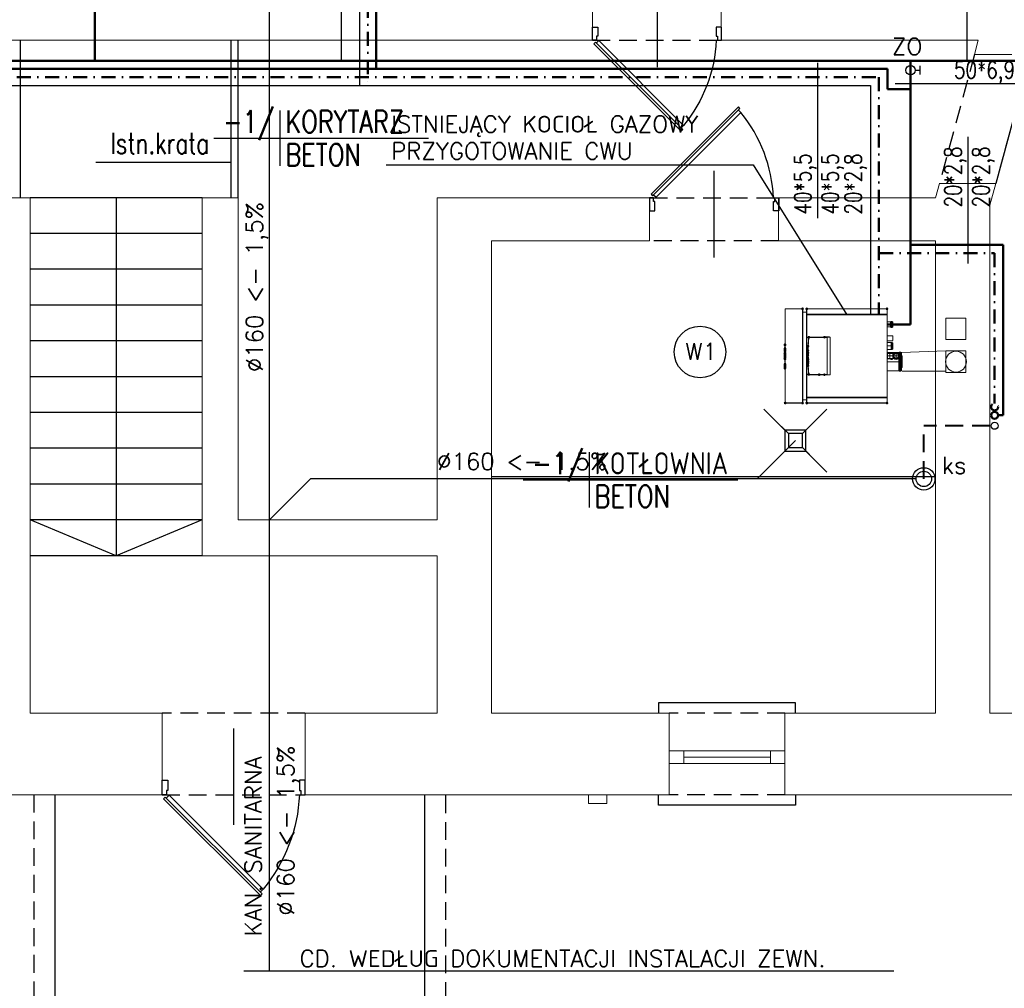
# Model space of a CAD drawing. Header units: millimetres. Extents: x -2626 to 2068, y -6169 to 7214.
# Tile 129 of 143: x -1458 to -755, y -1726 to -1034. Entities that reach past the tile are written whole.
import ezdxf
from ezdxf.enums import TextEntityAlignment as Align

# ---------------------------------------------------------------- set-up
doc = ezdxf.new("R2010")
doc.units = ezdxf.units.MM
for name, pattern in [('ACAD_ISO12W100', [21, 12, -3, 0, -3, 0, -3]), ('DASHDOT', [1, 0.5, -0.25, 0, -0.25]), ('DASHED', [19.05, 12.7, -6.35])]:
    doc.linetypes.add(name, pattern=pattern)
doc.layers.get('0').update_dxf_attribs({"color": 252})
for name, color, linetype in [('1-OPIS-POM', 252, 'Continuous'), ('I-DRZWI', 252, 'Continuous'), ('I-NAD', 252, 'DASHED'), ('I-OPIS', 252, 'Continuous'), ('I-SCIANA', 252, 'Continuous'), ('I-WIDOK', 252, 'Continuous'), ('IS CWU', 4, 'DASHDOT'), ('IS cwu cyrkulacja', 3, 'ACAD_ISO12W100'), ('IS KAN_S_OPIS', 2, 'Continuous'), ('IS KAN_SAN_RURY', 1, 'Continuous'), ('IS opis woda', 7, 'Continuous'), ('IS WODA opis', 2, 'Continuous')]:
    doc.layers.add(name, color=color, linetype=linetype)
for name, color, linetype, lineweight in [('I-OKNA', 252, 'Continuous', 5), ('IS ks pod stropem', 1, 'DASHED', 40), ('IS w', 5, 'Continuous', 50), ('IS woda w', 5, 'Continuous', 40)]:
    doc.layers.add(name, color=color, linetype=linetype, lineweight=lineweight)
doc.styles.add('ROMANS', font='romans.shx', dxfattribs={"width": 0.75})
doc.styles.add('TECH', font='simplex.shx')

# ---------------------------------------------------------------- blocks, each defined once
blk = doc.blocks.new('OPIS-POM')
for p, q in [((0, 25), (0, -25)), ((-60, 0), (135, 0))]:
    blk.add_line(p, q)
at = {"style": 'ROMANS', "width": 0.8, "flags": 4}
blk.add_attdef('NR', text='', height=20, dxfattribs=at).set_placement((-5, 5), align=Align.RIGHT)
blk.add_attdef('NAZWA', (5, 5), '', height=20, dxfattribs=at)
blk.add_attdef('POW.', text='', height=20, dxfattribs=at).set_placement((-5, -5), align=Align.TOP_RIGHT)
blk.add_attdef('POSADZKA', text='', height=20, dxfattribs=at).set_placement((5, -5), align=Align.TOP_LEFT)
blk = doc.blocks.new('D90')
blk.add_line((32.6, 45), (-28.01, 45))
for points in [[(-9.17, 87.25), (-9.17, 90), (0.01, 90), (0.01, 86.33), (-6.42, 86.33), (-6.42, 87.25)], [(-72.56, 61.83), (-11.68, 0.94), (-10.61, 2.01), (-71.49, 62.91)], [(-9.18, 2.76), (-9.18, 0), (0, 0), (0, 3.67), (-6.43, 3.67), (-6.43, 2.76)]]:
    blk.add_lwpolyline(points, close=True)
blk.add_lwpolyline([(-11.26, 2.66), (-9.48, 4.45), (-68.56, 63.55), (-70.35, 61.76)])
blk.add_arc((-4.56, -14.51), 100.94, 92.61856, 129.34871)
blk = doc.blocks.new('kratka')
for p, q in [((-15, 0), (-30, 15)), ((0, 0), (15, 15)), ((-30, -30), (-15, -15)), ((15, -30), (0, -15))]:
    blk.add_line(p, q)
blk.add_lwpolyline([(0, 0), (-15, 0), (-15, -15), (0, -15)], close=True)

msp = doc.modelspace()

# ---------------------------------------------------------------- hatches: boundary and pattern name
h = msp.add_hatch(color=256)
edge = h.paths.add_edge_path()
edge.add_ellipse((-898.88, -1240.78), major_axis=(0, -1.04), ratio=0.923077, start_angle=0, end_angle=360)
h = msp.add_hatch(color=256)
edge = h.paths.add_edge_path()
edge.add_ellipse((-895.91, -1240.87), major_axis=(-1.04, 0), ratio=0.923077, start_angle=0, end_angle=360)
h = msp.add_hatch(color=256)
edge = h.paths.add_edge_path()
edge.add_ellipse((-895.83, -1240.78), major_axis=(0, -1.04), ratio=0.923077, start_angle=0, end_angle=360)
h = msp.add_hatch(color=256)
edge = h.paths.add_edge_path()
edge.add_ellipse((-838.62, -1240.78), major_axis=(0, -1.04), ratio=0.923077, start_angle=0, end_angle=360)
h = msp.add_hatch(color=256)
edge = h.paths.add_edge_path()
edge.add_ellipse((-894.46, -1261.19), major_axis=(-1.04, 0), ratio=0.923077, start_angle=0, end_angle=360)
h = msp.add_hatch(color=256)
edge = h.paths.add_edge_path()
edge.add_ellipse((-894.38, -1261.11), major_axis=(0, -1.04), ratio=0.923077, start_angle=0, end_angle=360)
h = msp.add_hatch(color=256)
edge = h.paths.add_edge_path()
edge.add_arc((-883.29, -1261.03), 0.964, 180, 540)
h = msp.add_hatch(color=256)
edge = h.paths.add_edge_path()
edge.add_arc((-911.42, -1266.3), 0.984, 180, 540)
h = msp.add_hatch(color=256)
edge = h.paths.add_edge_path()
edge.add_arc((-911.42, -1266.38), 0.984, 180, 540)
h = msp.add_hatch(color=256)
edge = h.paths.add_edge_path()
edge.add_arc((-911.42, -1266.46), 0.984, 180, 540)
h = msp.add_hatch(color=256)
edge = h.paths.add_edge_path()
edge.add_arc((-911.42, -1266.54), 0.984, 180, 540)
h = msp.add_hatch(color=256)
edge = h.paths.add_edge_path()
edge.add_arc((-911.42, -1266.62), 0.984, 180, 540)
h = msp.add_hatch(color=256)
edge = h.paths.add_edge_path()
edge.add_arc((-911.42, -1266.7), 0.984, 180, 540)
h = msp.add_hatch(color=256)
edge = h.paths.add_edge_path()
edge.add_arc((-911.42, -1269.03), 0.984, 180, 540)
h = msp.add_hatch(color=256)
edge = h.paths.add_edge_path()
edge.add_arc((-911.42, -1269.11), 0.984, 180, 540)
h = msp.add_hatch(color=256)
edge = h.paths.add_edge_path()
edge.add_arc((-911.42, -1269.19), 0.984, 180, 540)
h = msp.add_hatch(color=256)
edge = h.paths.add_edge_path()
edge.add_arc((-911.42, -1269.27), 0.984, 180, 540)
h = msp.add_hatch(color=256)
edge = h.paths.add_edge_path()
edge.add_arc((-911.42, -1269.35), 0.984, 180, 540)
h = msp.add_hatch(color=256)
edge = h.paths.add_edge_path()
edge.add_arc((-911.42, -1269.83), 0.984, 180, 540)
h = msp.add_hatch(color=256)
edge = h.paths.add_edge_path()
edge.add_arc((-911.42, -1269.91), 0.984, 180, 540)
h = msp.add_hatch(color=256)
edge = h.paths.add_edge_path()
edge.add_arc((-911.42, -1269.99), 0.984, 180, 540)
h = msp.add_hatch(color=256)
edge = h.paths.add_edge_path()
edge.add_arc((-911.42, -1270.07), 0.984, 180, 540)
h = msp.add_hatch(color=256)
edge = h.paths.add_edge_path()
edge.add_arc((-911.42, -1270.15), 0.984, 180, 540)
h = msp.add_hatch(color=256)
edge = h.paths.add_edge_path()
edge.add_arc((-911.42, -1270.39), 0.984, 180, 540)
h = msp.add_hatch(color=256)
edge = h.paths.add_edge_path()
edge.add_arc((-911.42, -1270.64), 0.984, 180, 540)
h = msp.add_hatch(color=256)
edge = h.paths.add_edge_path()
edge.add_arc((-911.42, -1272.56), 0.984, 180, 540)
h = msp.add_hatch(color=256)
edge = h.paths.add_edge_path()
edge.add_arc((-911.42, -1272.64), 0.984, 180, 540)
h = msp.add_hatch(color=256)
edge = h.paths.add_edge_path()
edge.add_arc((-911.42, -1272.72), 0.984, 180, 540)
h = msp.add_hatch(color=256)
edge = h.paths.add_edge_path()
edge.add_arc((-911.42, -1266.5), 0.964, 180, 540)
h = msp.add_hatch(color=256)
edge = h.paths.add_edge_path()
edge.add_arc((-911.42, -1268.99), 0.964, 180, 540)
h = msp.add_hatch(color=256)
edge = h.paths.add_edge_path()
edge.add_arc((-911.42, -1269.07), 0.964, 180, 540)
h = msp.add_hatch(color=256)
edge = h.paths.add_edge_path()
edge.add_arc((-911.42, -1269.15), 0.964, 180, 540)
h = msp.add_hatch(color=256)
edge = h.paths.add_edge_path()
edge.add_arc((-911.42, -1269.31), 0.964, 180, 540)
h = msp.add_hatch(color=256)
edge = h.paths.add_edge_path()
edge.add_ellipse((-911.42, -1269.47), major_axis=(0, -1.04), ratio=0.923077, start_angle=0, end_angle=360)
h = msp.add_hatch(color=256)
edge = h.paths.add_edge_path()
edge.add_arc((-911.42, -1269.87), 0.964, 180, 540)
h = msp.add_hatch(color=256)
edge = h.paths.add_edge_path()
edge.add_arc((-911.42, -1270.03), 0.964, 180, 540)
h = msp.add_hatch(color=256)
edge = h.paths.add_edge_path()
edge.add_arc((-911.42, -1270.11), 0.964, 180, 540)
h = msp.add_hatch(color=256)
edge = h.paths.add_edge_path()
edge.add_arc((-911.42, -1270.19), 0.964, 180, 540)
h = msp.add_hatch(color=256)
edge = h.paths.add_edge_path()
edge.add_ellipse((-911.42, -1270.52), major_axis=(0, -1.04), ratio=0.923077, start_angle=0, end_angle=360)
h = msp.add_hatch(color=256)
edge = h.paths.add_edge_path()
edge.add_ellipse((-911.42, -1271.08), major_axis=(0, -1.04), ratio=0.923077, start_angle=0, end_angle=360)
h = msp.add_hatch(color=256)
edge = h.paths.add_edge_path()
edge.add_ellipse((-911.42, -1272.2), major_axis=(0, -1.04), ratio=0.923077, start_angle=0, end_angle=360)
h = msp.add_hatch(color=256)
edge = h.paths.add_edge_path()
edge.add_arc((-911.42, -1272.68), 0.964, 180, 540)
h = msp.add_hatch(color=256)
edge = h.paths.add_edge_path()
edge.add_arc((-895.19, -1272), 0.984, 180, 540)
h = msp.add_hatch(color=256)
edge = h.paths.add_edge_path()
edge.add_ellipse((-895.11, -1272.2), major_axis=(-1.04, 0), ratio=0.923077, start_angle=0, end_angle=360)
h = msp.add_hatch(color=256)
edge = h.paths.add_edge_path()
edge.add_ellipse((-895.11, -1272.2), major_axis=(-1.04, 0), ratio=0.923077, start_angle=0, end_angle=360)
h = msp.add_hatch(color=256)
edge = h.paths.add_edge_path()
edge.add_ellipse((-895.11, -1272.2), major_axis=(-1.04, 0), ratio=0.923077, start_angle=0, end_angle=360)
h = msp.add_hatch(color=256)
edge = h.paths.add_edge_path()
edge.add_ellipse((-895.11, -1272.28), major_axis=(-1.04, 0), ratio=0.923077, start_angle=0, end_angle=360)
h = msp.add_hatch(color=256)
edge = h.paths.add_edge_path()
edge.add_ellipse((-895.11, -1272.28), major_axis=(-1.04, 0), ratio=0.923077, start_angle=0, end_angle=360)
h = msp.add_hatch(color=256)
edge = h.paths.add_edge_path()
edge.add_ellipse((-895.11, -1272.36), major_axis=(-1.04, 0), ratio=0.923077, start_angle=0, end_angle=360)
h = msp.add_hatch(color=256)
edge = h.paths.add_edge_path()
edge.add_ellipse((-895.11, -1272.36), major_axis=(-1.04, 0), ratio=0.923077, start_angle=0, end_angle=360)
h = msp.add_hatch(color=256)
edge = h.paths.add_edge_path()
edge.add_arc((-895.15, -1272.44), 0.984, 180, 540)
h = msp.add_hatch(color=256)
edge = h.paths.add_edge_path()
edge.add_arc((-895.15, -1272.52), 0.984, 180, 540)
h = msp.add_hatch(color=256)
edge = h.paths.add_edge_path()
edge.add_arc((-895.15, -1272.6), 0.984, 180, 540)
h = msp.add_hatch(color=256)
edge = h.paths.add_edge_path()
edge.add_arc((-895.11, -1272.48), 0.984, 180, 540)
h = msp.add_hatch(color=256)
edge = h.paths.add_edge_path()
edge.add_arc((-895.11, -1272.56), 0.984, 180, 540)
h = msp.add_hatch(color=256)
edge = h.paths.add_edge_path()
edge.add_arc((-895.07, -1272.4), 1, 180, 540)
h = msp.add_hatch(color=256)
edge = h.paths.add_edge_path()
edge.add_arc((-895.11, -1272.44), 0.964, 180, 540)
h = msp.add_hatch(color=256)
edge = h.paths.add_edge_path()
edge.add_arc((-895.11, -1272.52), 0.964, 180, 540)
h = msp.add_hatch(color=256)
edge = h.paths.add_edge_path()
edge.add_arc((-895.11, -1272.6), 0.964, 180, 540)
h = msp.add_hatch(color=256)
edge = h.paths.add_edge_path()
edge.add_arc((-895.07, -1270.6), 0.984, 180, 540)
h = msp.add_hatch(color=256)
edge = h.paths.add_edge_path()
edge.add_arc((-895.02, -1272.24), 0.984, 180, 540)
h = msp.add_hatch(color=256)
edge = h.paths.add_edge_path()
edge.add_arc((-895.02, -1272.32), 0.984, 180, 540)
h = msp.add_hatch(color=256)
edge = h.paths.add_edge_path()
edge.add_arc((-895.02, -1272.2), 0.964, 180, 540)
h = msp.add_hatch(color=256)
edge = h.paths.add_edge_path()
edge.add_arc((-895.02, -1272.28), 0.964, 180, 540)
h = msp.add_hatch(color=256)
edge = h.paths.add_edge_path()
edge.add_arc((-895.02, -1272.36), 0.964, 180, 540)
h = msp.add_hatch(color=256)
edge = h.paths.add_edge_path()
edge.add_arc((-894.98, -1267.46), 0.984, 180, 540)
h = msp.add_hatch(color=256)
edge = h.paths.add_edge_path()
edge.add_arc((-911.54, -1272.93), 0.984, 180, 540)
h = msp.add_hatch(color=256)
edge = h.paths.add_edge_path()
edge.add_arc((-911.54, -1275.98), 0.984, 180, 540)
h = msp.add_hatch(color=256)
edge = h.paths.add_edge_path()
edge.add_arc((-911.42, -1272.97), 0.984, 180, 540)
h = msp.add_hatch(color=256)
edge = h.paths.add_edge_path()
edge.add_arc((-911.42, -1273.05), 0.984, 180, 540)
h = msp.add_hatch(color=256)
edge = h.paths.add_edge_path()
edge.add_arc((-911.42, -1273.13), 0.984, 180, 540)
h = msp.add_hatch(color=256)
edge = h.paths.add_edge_path()
edge.add_arc((-911.42, -1273.21), 0.984, 180, 540)
h = msp.add_hatch(color=256)
edge = h.paths.add_edge_path()
edge.add_arc((-911.42, -1273.29), 0.984, 180, 540)
h = msp.add_hatch(color=256)
edge = h.paths.add_edge_path()
edge.add_arc((-911.42, -1273.69), 0.984, 180, 540)
h = msp.add_hatch(color=256)
edge = h.paths.add_edge_path()
edge.add_arc((-911.42, -1273.77), 0.984, 180, 540)
h = msp.add_hatch(color=256)
edge = h.paths.add_edge_path()
edge.add_arc((-911.42, -1273.85), 0.984, 180, 540)
h = msp.add_hatch(color=256)
edge = h.paths.add_edge_path()
edge.add_arc((-911.42, -1273.93), 0.984, 180, 540)
h = msp.add_hatch(color=256)
edge = h.paths.add_edge_path()
edge.add_arc((-911.42, -1274.01), 0.984, 180, 540)
h = msp.add_hatch(color=256)
edge = h.paths.add_edge_path()
edge.add_arc((-911.42, -1274.09), 0.984, 180, 540)
h = msp.add_hatch(color=256)
edge = h.paths.add_edge_path()
edge.add_arc((-911.42, -1274.33), 0.984, 180, 540)
h = msp.add_hatch(color=256)
edge = h.paths.add_edge_path()
edge.add_arc((-911.42, -1274.57), 0.984, 180, 540)
h = msp.add_hatch(color=256)
edge = h.paths.add_edge_path()
edge.add_arc((-911.42, -1275.38), 0.984, 180, 540)
h = msp.add_hatch(color=256)
edge = h.paths.add_edge_path()
edge.add_arc((-911.42, -1275.62), 0.984, 180, 540)
h = msp.add_hatch(color=256)
edge = h.paths.add_edge_path()
edge.add_arc((-911.42, -1275.86), 0.984, 180, 540)
h = msp.add_hatch(color=256)
edge = h.paths.add_edge_path()
edge.add_arc((-911.42, -1276.66), 0.984, 180, 540)
h = msp.add_hatch(color=256)
edge = h.paths.add_edge_path()
edge.add_arc((-911.42, -1272.93), 0.964, 180, 540)
h = msp.add_hatch(color=256)
edge = h.paths.add_edge_path()
edge.add_arc((-911.42, -1273.01), 0.964, 180, 540)
h = msp.add_hatch(color=256)
edge = h.paths.add_edge_path()
edge.add_arc((-911.42, -1273.17), 0.964, 180, 540)
h = msp.add_hatch(color=256)
edge = h.paths.add_edge_path()
edge.add_ellipse((-911.42, -1273.41), major_axis=(0, -1.04), ratio=0.923077, start_angle=0, end_angle=360)
h = msp.add_hatch(color=256)
edge = h.paths.add_edge_path()
edge.add_ellipse((-911.42, -1273.57), major_axis=(0, -1.04), ratio=0.923077, start_angle=0, end_angle=360)
h = msp.add_hatch(color=256)
edge = h.paths.add_edge_path()
edge.add_arc((-911.42, -1273.89), 0.964, 180, 540)
h = msp.add_hatch(color=256)
edge = h.paths.add_edge_path()
edge.add_arc((-911.42, -1273.97), 0.964, 180, 540)
h = msp.add_hatch(color=256)
edge = h.paths.add_edge_path()
edge.add_arc((-911.42, -1274.05), 0.964, 180, 540)
h = msp.add_hatch(color=256)
edge = h.paths.add_edge_path()
edge.add_arc((-911.42, -1274.13), 0.964, 180, 540)
h = msp.add_hatch(color=256)
edge = h.paths.add_edge_path()
edge.add_arc((-911.42, -1274.29), 0.964, 180, 540)
h = msp.add_hatch(color=256)
edge = h.paths.add_edge_path()
edge.add_ellipse((-911.42, -1274.45), major_axis=(0, -1.04), ratio=0.923077, start_angle=0, end_angle=360)
h = msp.add_hatch(color=256)
edge = h.paths.add_edge_path()
edge.add_arc((-911.42, -1275.34), 0.964, 180, 540)
h = msp.add_hatch(color=256)
edge = h.paths.add_edge_path()
edge.add_arc((-911.42, -1275.58), 0.964, 180, 540)
h = msp.add_hatch(color=256)
edge = h.paths.add_edge_path()
edge.add_ellipse((-911.42, -1275.74), major_axis=(0, -1.04), ratio=0.923077, start_angle=0, end_angle=360)
h = msp.add_hatch(color=256)
edge = h.paths.add_edge_path()
edge.add_arc((-911.42, -1276.62), 0.964, 180, 540)
h = msp.add_hatch(color=256)
edge = h.paths.add_edge_path()
edge.add_ellipse((-895.11, -1276.62), major_axis=(-1.04, 0), ratio=0.923077, start_angle=0, end_angle=360)
h = msp.add_hatch(color=256)
edge = h.paths.add_edge_path()
edge.add_ellipse((-895.11, -1277.1), major_axis=(-1.04, 0), ratio=0.923077, start_angle=0, end_angle=360)
h = msp.add_hatch(color=256)
edge = h.paths.add_edge_path()
edge.add_arc((-895.15, -1273.73), 0.984, 180, 540)
h = msp.add_hatch(color=256)
edge = h.paths.add_edge_path()
edge.add_arc((-895.15, -1273.73), 0.984, 180, 540)
h = msp.add_hatch(color=256)
edge = h.paths.add_edge_path()
edge.add_arc((-895.15, -1273.73), 0.984, 180, 540)
h = msp.add_hatch(color=256)
edge = h.paths.add_edge_path()
edge.add_arc((-895.15, -1273.81), 0.984, 180, 540)
h = msp.add_hatch(color=256)
edge = h.paths.add_edge_path()
edge.add_arc((-895.15, -1273.81), 0.984, 180, 540)
h = msp.add_hatch(color=256)
edge = h.paths.add_edge_path()
edge.add_arc((-895.15, -1274.05), 0.984, 180, 540)
h = msp.add_hatch(color=256)
edge = h.paths.add_edge_path()
edge.add_arc((-895.15, -1275.82), 0.984, 180, 540)
h = msp.add_hatch(color=256)
edge = h.paths.add_edge_path()
edge.add_arc((-895.15, -1275.9), 0.984, 180, 540)
h = msp.add_hatch(color=256)
edge = h.paths.add_edge_path()
edge.add_arc((-895.11, -1273.77), 0.984, 180, 540)
h = msp.add_hatch(color=256)
edge = h.paths.add_edge_path()
edge.add_arc((-895.11, -1273.73), 0.964, 180, 540)
h = msp.add_hatch(color=256)
edge = h.paths.add_edge_path()
edge.add_arc((-895.11, -1273.81), 0.964, 180, 540)
h = msp.add_hatch(color=256)
edge = h.paths.add_edge_path()
edge.add_arc((-895.07, -1277.99), 0.984, 180, 540)
h = msp.add_hatch(color=256)
edge = h.paths.add_edge_path()
edge.add_arc((-895.07, -1278.47), 0.984, 180, 540)
h = msp.add_hatch(color=256)
edge = h.paths.add_edge_path()
edge.add_arc((-895.07, -1279.03), 0.984, 180, 540)
h = msp.add_hatch(color=256)
edge = h.paths.add_edge_path()
edge.add_arc((-911.42, -1280.2), 0.984, 180, 540)
h = msp.add_hatch(color=256)
edge = h.paths.add_edge_path()
edge.add_arc((-911.42, -1280.68), 0.984, 180, 540)
h = msp.add_hatch(color=256)
edge = h.paths.add_edge_path()
edge.add_arc((-911.42, -1281), 0.984, 180, 540)
h = msp.add_hatch(color=256)
edge = h.paths.add_edge_path()
edge.add_arc((-911.42, -1281.08), 0.984, 180, 540)
h = msp.add_hatch(color=256)
edge = h.paths.add_edge_path()
edge.add_arc((-911.42, -1281.32), 0.984, 180, 540)
h = msp.add_hatch(color=256)
edge = h.paths.add_edge_path()
edge.add_arc((-911.42, -1281.56), 0.984, 180, 540)
h = msp.add_hatch(color=256)
edge = h.paths.add_edge_path()
edge.add_arc((-911.42, -1281.97), 0.984, 180, 540)
h = msp.add_hatch(color=256)
edge = h.paths.add_edge_path()
edge.add_arc((-911.42, -1282.29), 0.984, 180, 540)
h = msp.add_hatch(color=256)
edge = h.paths.add_edge_path()
edge.add_arc((-911.42, -1282.37), 0.984, 180, 540)
h = msp.add_hatch(color=256)
edge = h.paths.add_edge_path()
edge.add_arc((-911.42, -1282.45), 0.984, 180, 540)
h = msp.add_hatch(color=256)
edge = h.paths.add_edge_path()
edge.add_arc((-911.42, -1282.53), 0.984, 180, 540)
h = msp.add_hatch(color=256)
edge = h.paths.add_edge_path()
edge.add_arc((-911.42, -1282.61), 0.984, 180, 540)
h = msp.add_hatch(color=256)
edge = h.paths.add_edge_path()
edge.add_arc((-911.42, -1282.69), 0.984, 180, 540)
h = msp.add_hatch(color=256)
edge = h.paths.add_edge_path()
edge.add_arc((-911.42, -1282.77), 0.984, 180, 540)
h = msp.add_hatch(color=256)
edge = h.paths.add_edge_path()
edge.add_arc((-911.42, -1282.85), 0.984, 180, 540)
h = msp.add_hatch(color=256)
edge = h.paths.add_edge_path()
edge.add_arc((-911.42, -1282.93), 0.984, 180, 540)
h = msp.add_hatch(color=256)
edge = h.paths.add_edge_path()
edge.add_arc((-911.42, -1283.17), 0.984, 180, 540)
h = msp.add_hatch(color=256)
edge = h.paths.add_edge_path()
edge.add_arc((-911.42, -1283.25), 0.984, 180, 540)
h = msp.add_hatch(color=256)
edge = h.paths.add_edge_path()
edge.add_arc((-911.42, -1280.24), 0.964, 180, 540)
h = msp.add_hatch(color=256)
edge = h.paths.add_edge_path()
edge.add_ellipse((-911.42, -1280.32), major_axis=(0, -1.04), ratio=0.923077, start_angle=0, end_angle=360)
h = msp.add_hatch(color=256)
edge = h.paths.add_edge_path()
edge.add_arc((-911.42, -1280.72), 0.964, 180, 540)
h = msp.add_hatch(color=256)
edge = h.paths.add_edge_path()
edge.add_arc((-911.42, -1280.72), 0.964, 180, 540)
h = msp.add_hatch(color=256)
edge = h.paths.add_edge_path()
edge.add_ellipse((-911.42, -1281.2), major_axis=(0, -1.04), ratio=0.923077, start_angle=0, end_angle=360)
h = msp.add_hatch(color=256)
edge = h.paths.add_edge_path()
edge.add_ellipse((-911.42, -1281.44), major_axis=(0, -1.04), ratio=0.923077, start_angle=0, end_angle=360)
h = msp.add_hatch(color=256)
edge = h.paths.add_edge_path()
edge.add_ellipse((-911.42, -1281.68), major_axis=(0, -1.04), ratio=0.923077, start_angle=0, end_angle=360)
h = msp.add_hatch(color=256)
edge = h.paths.add_edge_path()
edge.add_arc((-911.42, -1281.76), 0.964, 180, 540)
h = msp.add_hatch(color=256)
edge = h.paths.add_edge_path()
edge.add_ellipse((-911.42, -1281.85), major_axis=(0, -1.04), ratio=0.923077, start_angle=0, end_angle=360)
h = msp.add_hatch(color=256)
edge = h.paths.add_edge_path()
edge.add_arc((-911.42, -1282.01), 0.964, 180, 540)
h = msp.add_hatch(color=256)
edge = h.paths.add_edge_path()
edge.add_arc((-911.42, -1282.25), 0.964, 180, 540)
h = msp.add_hatch(color=256)
edge = h.paths.add_edge_path()
edge.add_arc((-911.42, -1282.33), 0.964, 180, 540)
h = msp.add_hatch(color=256)
edge = h.paths.add_edge_path()
edge.add_arc((-911.42, -1282.65), 0.964, 180, 540)
h = msp.add_hatch(color=256)
edge = h.paths.add_edge_path()
edge.add_arc((-911.42, -1282.73), 0.964, 180, 540)
h = msp.add_hatch(color=256)
edge = h.paths.add_edge_path()
edge.add_arc((-911.42, -1282.89), 0.964, 180, 540)
h = msp.add_hatch(color=256)
edge = h.paths.add_edge_path()
edge.add_ellipse((-911.42, -1283.05), major_axis=(0, -1.04), ratio=0.923077, start_angle=0, end_angle=360)
h = msp.add_hatch(color=256)
edge = h.paths.add_edge_path()
edge.add_arc((-911.42, -1283.21), 0.964, 180, 540)
h = msp.add_hatch(color=256)
edge = h.paths.add_edge_path()
edge.add_arc((-911.42, -1283.29), 0.964, 180, 540)
h = msp.add_hatch(color=256)
edge = h.paths.add_edge_path()
edge.add_arc((-895.07, -1279.92), 0.984, 180, 540)
h = msp.add_hatch(color=256)
edge = h.paths.add_edge_path()
edge.add_arc((-894.98, -1281.44), 0.984, 180, 540)
h = msp.add_hatch(color=256)
edge = h.paths.add_edge_path()
edge.add_ellipse((-894.46, -1287.63), major_axis=(-1.04, 0), ratio=0.923077, start_angle=0, end_angle=360)
h = msp.add_hatch(color=256)
edge = h.paths.add_edge_path()
edge.add_arc((-894.54, -1287.63), 0.964, 180, 540)
h = msp.add_hatch(color=256)
edge = h.paths.add_edge_path()
edge.add_arc((-887.15, -1287.79), 0.964, 180, 540)
h = msp.add_hatch(color=256)
edge = h.paths.add_edge_path()
edge.add_arc((-886.95, -1287.79), 0.984, 180, 540)
h = msp.add_hatch(color=256)
edge = h.paths.add_edge_path()
edge.add_arc((-883.29, -1287.79), 0.964, 180, 540)
h = msp.add_hatch(color=256)
edge = h.paths.add_edge_path()
edge.add_ellipse((-911.26, -1307.96), major_axis=(-1.04, 0), ratio=0.923077, start_angle=0, end_angle=360)
h = msp.add_hatch(color=256)
edge = h.paths.add_edge_path()
edge.add_ellipse((-911.18, -1308.04), major_axis=(0, -1.04), ratio=0.923077, start_angle=0, end_angle=360)
h = msp.add_hatch(color=256)
edge = h.paths.add_edge_path()
edge.add_ellipse((-898.88, -1308.04), major_axis=(0, -1.04), ratio=0.923077, start_angle=0, end_angle=360)
h = msp.add_hatch(color=256)
edge = h.paths.add_edge_path()
edge.add_ellipse((-895.91, -1307.96), major_axis=(-1.04, 0), ratio=0.923077, start_angle=0, end_angle=360)
h = msp.add_hatch(color=256)
edge = h.paths.add_edge_path()
edge.add_ellipse((-895.83, -1308.04), major_axis=(0, -1.04), ratio=0.923077, start_angle=0, end_angle=360)
h = msp.add_hatch(color=256)
edge = h.paths.add_edge_path()
edge.add_ellipse((-838.62, -1308.04), major_axis=(0, -1.04), ratio=0.923077, start_angle=0, end_angle=360)

# ---------------------------------------------------------------- linework, layer by layer
at = {"lineweight": 0}
for points in [[(-911.34, -1240.87), (-911.34, -1307.96)], [(-898.88, -1240.7), (-911.18, -1240.7)], [(-911.18, -1307.96), (-911.18, -1240.87), (-898.88, -1240.87)], [(-898.88, -1240.87), (-898.88, -1307.96)], [(-898.64, -1240.87), (-898.88, -1240.87)], [(-898.64, -1240.87), (-898.8, -1240.62)], [(-898.64, -1307.96), (-898.64, -1240.87)], [(-895.99, -1243.28), (-898.64, -1243.28)], [(-895.83, -1240.7), (-896.07, -1240.87)], [(-895.99, -1240.87), (-895.99, -1244.8)], [(-838.62, -1240.7), (-895.83, -1240.7)], [(-838.62, -1240.87), (-838.62, -1244.56), (-895.83, -1244.56)], [(-895.83, -1240.87), (-838.62, -1240.87)], [(-895.83, -1244.56), (-895.83, -1240.87)], [(-895.83, -1244.56), (-896.07, -1244.72)], [(-838.62, -1244.56), (-838.78, -1244.8), (-895.99, -1244.8)], [(-895.99, -1244.8), (-895.83, -1245.04)], [(-895.99, -1244.8), (-895.99, -1304.1)], [(-838.78, -1244.8), (-895.99, -1244.8)], [(-838.62, -1244.96), (-895.83, -1244.96)], [(-895.83, -1303.86), (-895.83, -1244.96)], [(-838.78, -1244.8), (-838.62, -1244.96)], [(-838.62, -1244.96), (-838.62, -1303.86)], [(-838.62, -1250.19), (-836.13, -1250.19)], [(-836.13, -1250.19), (-835.97, -1250.03)], [(-836.13, -1250.19), (-836.13, -1251.95)], [(-835.97, -1250.03), (-835.56, -1249.78)], [(-835.97, -1250.03), (-835.97, -1251.95)], [(-835.56, -1249.78), (-835.56, -1251.95)], [(-835.56, -1249.78), (-834.92, -1249.78)], [(-834.92, -1249.78), (-834.92, -1251.95)], [(-834.52, -1250.03), (-834.92, -1249.78)], [(-834.52, -1250.03), (-834.52, -1251.95)], [(-834.52, -1251.95), (-838.62, -1251.95)], [(-838.62, -1253.64), (-836.13, -1253.64)], [(-836.13, -1251.95), (-836.13, -1253.64)], [(-836.13, -1253.64), (-835.97, -1253.8)], [(-835.97, -1251.95), (-835.97, -1253.8)], [(-835.97, -1253.8), (-835.56, -1254.04)], [(-835.56, -1251.95), (-835.56, -1254.04)], [(-835.56, -1254.04), (-834.92, -1254.04)], [(-834.92, -1251.95), (-834.92, -1254.04)], [(-834.52, -1253.8), (-834.92, -1254.04)], [(-834.52, -1251.95), (-834.52, -1253.8)], [(-894.54, -1261.19), (-894.92, -1267.82), (-895.05, -1274.44), (-894.92, -1281.05), (-894.54, -1287.63)], [(-894.38, -1261.19), (-894.77, -1267.82), (-894.89, -1274.44), (-894.77, -1281.05), (-894.38, -1287.63)], [(-894.38, -1261.03), (-894.62, -1261.11)], [(-882.01, -1261.03), (-894.38, -1261.03)], [(-894.38, -1261.19), (-881.28, -1261.19)], [(-882.65, -1260.87), (-882.81, -1260.95), (-883.13, -1260.95), (-883.29, -1261.03)], [(-882.65, -1260.87), (-883.29, -1261.03)], [(-883.29, -1261.03), (-879.2, -1261.03)], [(-879.2, -1261.03), (-883.29, -1261.03)], [(-879.92, -1260.87), (-882.65, -1260.87)], [(-882.01, -1261.03), (-881.85, -1261.03), (-881.69, -1261.11), (-881.45, -1261.11), (-881.28, -1261.19)], [(-881.28, -1261.19), (-882.01, -1261.03)], [(-881.28, -1287.63), (-881.28, -1261.19)], [(-879.92, -1260.87), (-879.2, -1261.03)], [(-879.92, -1260.87), (-879.76, -1260.95), (-879.36, -1260.95), (-879.28, -1261.03), (-879.2, -1261.03)], [(-879.2, -1261.03), (-879.92, -1260.87)], [(-879.2, -1287.79), (-879.2, -1261.03)], [(-838.62, -1259.99), (-834.52, -1259.99)], [(-834.52, -1263.57), (-838.62, -1263.57)], [(-838.62, -1264.81), (-835.72, -1264.81)], [(-835.72, -1264.81), (-835.72, -1267.3)], [(-835.72, -1264.81), (-835, -1264.81)], [(-835, -1264.81), (-835, -1267.3)], [(-834.52, -1265.13), (-835, -1264.81)], [(-834.52, -1259.99), (-834.52, -1263.36)], [(-911.42, -1266.26), (-911.42, -1265.85)], [(-911.42, -1267.14), (-911.42, -1266.74)], [(-911.42, -1267.62), (-911.42, -1267.3)], [(-911.42, -1268.83), (-911.42, -1267.86)], [(-911.42, -1269.79), (-911.42, -1269.55)], [(-911.42, -1271), (-911.42, -1270.68)], [(-911.42, -1271.4), (-911.42, -1271.16)], [(-911.42, -1272.12), (-911.42, -1271.64)], [(-895.02, -1270.6), (-895.02, -1271.96), (-895.19, -1271.96)], [(-895.11, -1270.6), (-895.19, -1271.96)], [(-894.94, -1267.46), (-894.94, -1268.1), (-895.11, -1268.1)], [(-895.02, -1267.46), (-895.11, -1268.1), (-895.11, -1269.47)], [(-894.94, -1268.1), (-894.94, -1268.51), (-895.11, -1268.51)], [(-894.94, -1268.51), (-895.02, -1268.91), (-895.11, -1268.91)], [(-895.02, -1268.91), (-895.02, -1269.47), (-895.11, -1269.47)], [(-895.02, -1269.71), (-895.02, -1270.19), (-895.11, -1270.19)], [(-895.02, -1269.71), (-895.11, -1269.71), (-895.11, -1270.19)], [(-834.52, -1267.3), (-838.62, -1267.3)], [(-838.62, -1269.71), (-835.72, -1269.71)], [(-835.72, -1267.3), (-835.72, -1269.71)], [(-835.72, -1269.71), (-835, -1269.71)], [(-835, -1267.3), (-835, -1269.71)], [(-834.52, -1269.47), (-835, -1269.71)], [(-834.52, -1265.13), (-834.52, -1267.3)], [(-834.52, -1267.3), (-834.52, -1269.47)], [(-829.7, -1271.64), (-829.94, -1271.8)], [(-829.7, -1271.64), (-829.7, -1273.49)], [(-829.7, -1271.64), (-828.97, -1271.64)], [(-828.97, -1271.64), (-828.97, -1278.55)], [(-828.81, -1271.88), (-828.97, -1271.64)], [(-796.59, -1270.84), (-828.17, -1271.96)], [(-911.58, -1272.93), (-911.58, -1275.98)], [(-911.5, -1275.98), (-911.5, -1272.93)], [(-911.42, -1272.52), (-911.42, -1272.28)], [(-911.42, -1275.34), (-911.42, -1274.61)], [(-911.42, -1276.62), (-911.42, -1275.9)], [(-911.42, -1276.78), (-911.42, -1277.51)], [(-911.42, -1277.51), (-911.42, -1278.15)], [(-911.42, -1279.11), (-911.42, -1278.31)], [(-895.02, -1271.96), (-895.02, -1272.04), (-895.19, -1272.04)], [(-895.02, -1272.2), (-895.19, -1272.2), (-895.19, -1272.28)], [(-895.02, -1272.28), (-895.19, -1272.28), (-895.19, -1272.36)], [(-895.02, -1272.36), (-895.19, -1272.36), (-895.19, -1272.44)], [(-895.11, -1272.44), (-895.19, -1272.44), (-895.19, -1272.52)], [(-895.11, -1272.52), (-895.19, -1272.52), (-895.19, -1272.6)], [(-895.11, -1272.6), (-895.19, -1272.6), (-895.19, -1273.73)], [(-895.11, -1273.73), (-895.19, -1273.73), (-895.19, -1273.81)], [(-895.11, -1274.05), (-895.11, -1274.69), (-895.19, -1274.69)], [(-895.19, -1274.05), (-895.19, -1274.69)], [(-895.19, -1274.69), (-895.19, -1274.93)], [(-895.11, -1274.93), (-895.19, -1274.93), (-895.19, -1275.18)], [(-895.11, -1275.18), (-895.19, -1275.18), (-895.19, -1275.82)], [(-895.19, -1275.9), (-895.19, -1277.83)], [(-895.02, -1277.1), (-895.02, -1277.83), (-895.19, -1277.83)], [(-895.11, -1272.6), (-895.11, -1273.73)], [(-895.11, -1274.69), (-895.11, -1274.93)], [(-895.11, -1274.93), (-895.11, -1275.18)], [(-895.11, -1275.18), (-895.11, -1275.82)], [(-895.11, -1275.9), (-895.02, -1276.62)], [(-895.02, -1277.99), (-895.02, -1279.51), (-895.11, -1279.51)], [(-895.11, -1277.99), (-895.11, -1279.51)], [(-895.02, -1276.62), (-895.02, -1277.1)], [(-838.62, -1272.04), (-835.89, -1272.04)], [(-838.62, -1272.44), (-836.37, -1272.44)], [(-838.62, -1274.45), (-829.46, -1274.45)], [(-838.62, -1276.38), (-836.37, -1276.38)], [(-827.85, -1278.55), (-838.62, -1278.55)], [(-838.22, -1276.14), (-838.22, -1272.68)], [(-833.96, -1272.68), (-838.22, -1272.68)], [(-836.61, -1276.14), (-838.22, -1276.14)], [(-836.61, -1272.68), (-836.61, -1276.14)], [(-836.61, -1276.14), (-833.96, -1276.14)], [(-836.37, -1272.44), (-836.21, -1272.28)], [(-836.37, -1272.44), (-836.37, -1272.68)], [(-836.37, -1276.14), (-836.37, -1276.38)], [(-836.37, -1276.38), (-836.21, -1276.54)], [(-836.21, -1272.28), (-835.72, -1271.96)], [(-836.21, -1272.28), (-836.21, -1272.68)], [(-836.21, -1276.14), (-836.21, -1276.54)], [(-836.21, -1276.54), (-835.72, -1276.86)], [(-835.72, -1271.96), (-835.72, -1272.68)], [(-835.72, -1271.96), (-835, -1271.96)], [(-835.72, -1276.14), (-835.72, -1276.86)], [(-835.72, -1276.86), (-835, -1276.86)], [(-835, -1271.96), (-835, -1272.68)], [(-834.52, -1272.28), (-835, -1271.96)], [(-835, -1276.14), (-835, -1276.86)], [(-834.52, -1276.62), (-835, -1276.86)], [(-834.84, -1272.04), (-833.07, -1272.04)], [(-834.52, -1272.28), (-834.52, -1272.68)], [(-834.52, -1276.14), (-834.52, -1276.62)], [(-832.03, -1271.88), (-832.03, -1276.94)], [(-831.06, -1272.04), (-830.1, -1272.04)], [(-830.1, -1272.04), (-829.86, -1271.88)], [(-830.1, -1272.04), (-830.1, -1272.85)], [(-830.1, -1276.06), (-830.1, -1278.55)], [(-830.1, -1278.55), (-830.1, -1284.98)], [(-829.86, -1273.09), (-829.86, -1271.88)], [(-829.86, -1285.14), (-829.86, -1275.82)], [(-829.7, -1275.34), (-829.7, -1278.55)], [(-829.7, -1278.55), (-829.7, -1285.38)], [(-828.97, -1278.55), (-828.97, -1285.38)], [(-828.81, -1271.88), (-828.81, -1278.55)], [(-828.65, -1271.96), (-828.81, -1271.88)], [(-828.81, -1278.55), (-828.81, -1285.14)], [(-828.65, -1271.96), (-828.65, -1278.55)], [(-828.65, -1271.96), (-828.17, -1271.96)], [(-828.65, -1278.55), (-828.65, -1285.06)], [(-828.17, -1271.96), (-828.17, -1278.55)], [(-828.17, -1274.45), (-827.85, -1274.45)], [(-828.17, -1278.55), (-828.17, -1285.06)], [(-827.85, -1278.55), (-827.85, -1274.45)], [(-827.85, -1282.57), (-827.85, -1278.55)], [(-911.42, -1280.16), (-911.42, -1279.76)], [(-911.42, -1280.64), (-911.42, -1280.4)], [(-895.02, -1279.92), (-894.94, -1280.4), (-895.11, -1280.4)], [(-895.11, -1279.92), (-895.11, -1280.4)], [(-895.11, -1280.4), (-895.11, -1280.96)], [(-894.94, -1280.96), (-895.11, -1280.96), (-895.02, -1281.44)], [(-894.94, -1280.4), (-894.94, -1280.96)], [(-894.94, -1280.96), (-894.94, -1281.44)], [(-838.62, -1284.98), (-830.1, -1284.98)], [(-830.1, -1284.98), (-829.86, -1285.14)], [(-829.86, -1285.14), (-829.7, -1285.46)], [(-829.7, -1285.38), (-828.97, -1285.38)], [(-828.97, -1285.38), (-828.73, -1285.22)], [(-828.65, -1285.06), (-828.81, -1285.14)], [(-828.65, -1285.06), (-828.17, -1285.06)], [(-828.17, -1282.57), (-827.85, -1282.57)], [(-796.59, -1285.38), (-827.85, -1285.38)], [(-894.54, -1287.63), (-894.46, -1287.79)], [(-894.54, -1287.63), (-894.46, -1287.87)], [(-894.38, -1287.63), (-881.28, -1287.63)], [(-882.01, -1287.79), (-894.38, -1287.79), (-894.38, -1287.63)], [(-894.38, -1287.79), (-887.15, -1287.79)], [(-886.91, -1287.79), (-883.29, -1287.79)], [(-879.2, -1287.79), (-883.29, -1287.79)], [(-883.29, -1287.79), (-879.2, -1287.79)], [(-882.65, -1287.95), (-882.81, -1287.87), (-883.13, -1287.87), (-883.29, -1287.79)], [(-882.65, -1287.95), (-883.29, -1287.79)], [(-879.92, -1287.95), (-882.65, -1287.95)], [(-882.01, -1287.79), (-881.85, -1287.79), (-881.69, -1287.71), (-881.45, -1287.71), (-881.28, -1287.63)], [(-882.01, -1287.79), (-881.28, -1287.63)], [(-879.92, -1287.95), (-879.2, -1287.79)], [(-879.92, -1287.95), (-879.76, -1287.87), (-879.36, -1287.87), (-879.28, -1287.79), (-879.2, -1287.79)], [(-879.2, -1287.79), (-879.92, -1287.95)], [(-895.99, -1305.63), (-898.64, -1305.63)], [(-895.83, -1303.86), (-896.07, -1304.02)], [(-895.99, -1304.1), (-838.78, -1304.1)], [(-895.99, -1304.1), (-838.78, -1304.1)], [(-895.99, -1304.1), (-895.99, -1307.96)], [(-895.99, -1304.1), (-895.83, -1304.34)], [(-838.62, -1303.86), (-895.83, -1303.86)], [(-895.83, -1304.26), (-838.62, -1304.26)], [(-895.83, -1307.96), (-895.83, -1304.26)], [(-838.78, -1304.1), (-838.62, -1303.86)], [(-838.62, -1304.26), (-838.78, -1304.1)], [(-838.62, -1307.96), (-838.62, -1304.26)], [(-911.34, -1307.96), (-911.26, -1308.2)], [(-898.88, -1307.96), (-911.18, -1307.96)], [(-911.18, -1308.12), (-898.88, -1308.12)], [(-898.88, -1307.96), (-898.64, -1307.96)], [(-898.88, -1308.12), (-898.64, -1308.04)], [(-895.99, -1307.96), (-895.83, -1308.2)], [(-838.62, -1307.96), (-895.83, -1307.96)], [(-895.83, -1308.12), (-838.62, -1308.12)]]:
    msp.add_lwpolyline(points, dxfattribs=at)
for points in [[(-782.29, -1247.37), (-796.59, -1247.37), (-796.59, -1262.64), (-782.29, -1262.64)], [(-782.29, -1270.84), (-796.59, -1270.84), (-796.59, -1286.18), (-782.29, -1286.18)], [(-1038.45, -1587.67), (-1051.71, -1587.67), (-1051.71, -1593.77), (-1038.45, -1593.77)]]:
    msp.add_lwpolyline(points, close=True, dxfattribs=at)
for centre, radius in [((-789.4, -1278.51), 7.43), ((-832.07, -1274.41), 2.53), ((-832.07, -1274.45), 2.23), ((-832.03, -1274.45), 2.09), ((-832.07, -1274.41), 1.73)]:
    msp.add_circle(centre, radius, dxfattribs=at)
at = {"layer": 'I-NAD'}
for points in [[(-1048.82, -1049.06), (-956.69, -1049.06)], [(-776.18, -1059.27), (-801.25, -1151.27)], [(-735.93, -1059.27), (-761, -1151.27)], [(-1008, -1161.48), (-915.87, -1161.48)], [(-916.08, -1192.17), (-1008, -1192.17)], [(-1254.03, -1529.41), (-1356.01, -1529.41)], [(-911.42, -1529.41), (-994.18, -1529.41)], [(-1447.43, -1587.67), (-1447.43, -1791.24), (-1153.49, -1791.24), (-1153.49, -1587.67)], [(-1356.01, -1587.67), (-1254.03, -1587.67)], [(-911.42, -1587.67), (-994.18, -1587.67)]]:
    msp.add_lwpolyline(points, dxfattribs=at)
at = {"layer": 'I-OKNA'}
for points in [[(-911.42, -1556.33), (-994.18, -1556.33)], [(-983.73, -1565.25), (-983.73, -1556.33)], [(-921.86, -1565.25), (-921.86, -1556.33)], [(-911.42, -1565.25), (-994.18, -1565.25)], [(-921.86, -1560.75), (-983.73, -1560.75)]]:
    msp.add_lwpolyline(points, dxfattribs=at)
at = {"layer": 'I-OPIS'}
msp.add_lwpolyline([(-1306.77, -1136.45), (-1306.77, -1136.45), (-1403.27, -1136.45)], dxfattribs=at)
at = {"layer": 'I-SCIANA', "lineweight": 0}
for points in [[(-1048.82, -1049.06), (-1048.82, -1012.26)], [(-956.9, -1049.06), (-956.9, -1012.26)], [(-1048.82, -1049.06), (-1549.66, -1049.06)], [(-773.45, -1049.06), (-956.9, -1049.06)], [(-776.18, -1059.27), (-773.45, -1049.06)], [(-776.18, -1059.27), (-735.93, -1059.27)], [(-804.07, -1161.48), (-801.25, -1151.27)], [(-801.25, -1151.27), (-761, -1151.27)], [(-765.25, -1166.7), (-761, -1151.27)], [(-1450.02, -1161.48), (-1593.61, -1161.48)], [(-1450.02, -1529.41), (-1450.02, -1161.48)], [(-1327.32, -1417), (-1327.32, -1161.48)], [(-1301.77, -1161.48), (-1327.32, -1161.48)], [(-1301.77, -1391.45), (-1301.77, -1161.48)], [(-1159.71, -1161.48), (-1159.71, -1391.45)], [(-1008, -1161.48), (-1159.71, -1161.48)], [(-1008, -1192.17), (-1008, -1161.48)], [(-804.07, -1161.48), (-916, -1161.48)], [(-916, -1192.17), (-916, -1161.48)], [(-765.25, -1166.7), (-765.25, -1529.41)], [(-1120.9, -1192.17), (-1120.9, -1529.41)], [(-1008, -1192.17), (-1120.9, -1192.17)], [(-804.07, -1192.17), (-916, -1192.17)], [(-804.07, -1192.17), (-804.07, -1529.41)], [(-1159.71, -1391.45), (-1301.77, -1391.45)], [(-1159.71, -1417), (-1327.32, -1417)], [(-1159.71, -1417), (-1159.71, -1529.41)], [(-1356.01, -1529.41), (-1450.02, -1529.41)], [(-1356.01, -1529.41), (-1356.01, -1587.67)], [(-1159.71, -1529.41), (-1253.8, -1529.41)], [(-1253.8, -1529.41), (-1253.8, -1587.67)], [(-994.18, -1529.41), (-1120.9, -1529.41)], [(-994.18, -1529.41), (-994.18, -1587.67)], [(-994.18, -1565.25), (-994.18, -1529.41)], [(-804.07, -1529.41), (-911.42, -1529.41)], [(-911.42, -1529.41), (-911.42, -1587.67)], [(-911.42, -1565.25), (-911.42, -1529.41)], [(-673.78, -1529.41), (-765.25, -1529.41)], [(-994.18, -1565.25), (-994.18, -1587.67)], [(-911.42, -1565.25), (-911.42, -1587.67)], [(-1356.01, -1587.67), (-1601.25, -1587.67)], [(-994.18, -1587.67), (-1253.8, -1587.67)], [(-628.25, -1587.67), (-911.42, -1587.67)]]:
    msp.add_lwpolyline(points, dxfattribs=at)
at = {"layer": 'I-WIDOK'}
for points in [[(-1457.04, -1161.48), (-1457.04, -1049.06)], [(-1306.77, -1161.48), (-1306.77, -1049.06)], [(-1301.77, -1161.48), (-1301.77, -1049.06)], [(-735.93, -1059.27), (-761, -1151.27)], [(-1327.32, -1161.48), (-1450.02, -1161.48)], [(-1388.71, -1161.48), (-1388.71, -1417)], [(-1327.32, -1187.03), (-1450.02, -1187.03)], [(-1327.32, -1212.58), (-1450.02, -1212.58)], [(-1327.32, -1238.13), (-1450.02, -1238.13)], [(-1327.32, -1263.69), (-1450.02, -1263.69)], [(-1327.32, -1289.24), (-1450.02, -1289.24)], [(-1327.32, -1314.79), (-1450.02, -1314.79)], [(-1327.32, -1340.34), (-1450.02, -1340.34)], [(-804.07, -1360.79), (-1120.9, -1360.79)], [(-1327.32, -1365.89), (-1450.02, -1365.89)], [(-1327.32, -1391.45), (-1450.02, -1391.45)], [(-1327.32, -1391.45), (-1388.71, -1417), (-1450.02, -1391.45)], [(-1327.32, -1417), (-1450.02, -1417)], [(-903.94, -1529.41), (-903.94, -1521.94), (-1001.65, -1521.94), (-1001.65, -1529.41)], [(-1432.43, -1587.67), (-1432.43, -1776.24), (-1168.49, -1776.24), (-1168.49, -1587.67)], [(-903.94, -1587.67), (-903.94, -1595.14), (-1001.65, -1595.14), (-1001.65, -1587.67)]]:
    msp.add_lwpolyline(points, dxfattribs=at)
at = {"layer": 'IS CWU', "lineweight": 50, "ltscale": 20}
for p, q in [((-1209.1, -621.03), (-1209.1, -1081.4)), ((-2183.14, -1075.4), (-844.34, -1075.4)), ((-844.34, -1075.4), (-844.34, -1244.96)), ((-844.34, -1201.05), (-761.81, -1201.05)), ((-761.81, -1201.05), (-761.81, -1308.27))]:
    msp.add_line(p, q, dxfattribs=at)
msp.add_circle((-761.81, -1310.77), 2.5, dxfattribs=at)
at = {"layer": 'IS cwu cyrkulacja', "ltscale": 200}
for p, q in [((-1215.1, -621.03), (-1215.1, -1081.4)), ((-2177.15, -1081.4), (-850.34, -1081.4)), ((-850.34, -1081.4), (-850.34, -1244.96))]:
    msp.add_line(p, q, dxfattribs=at)
at = {"layer": 'IS KAN_S_OPIS'}
for p, q in [((-1196, -1138), (-934.05, -1138)), ((-934.05, -1138), (-867.22, -1244.96)), ((-833.66, -1713.56), (-1297.58, -1713.56))]:
    msp.add_line(p, q, dxfattribs=at)
at = {"layer": 'IS KAN_SAN_RURY', "linetype": 'Continuous'}
for p, q in [((-1279.35, -1713.56), (-1279.35, -698.48)), ((-913.98, -1324.82), (-908.98, -1329.82)), ((-893.98, -1324.82), (-898.98, -1329.82)), ((-903.98, -1334.82), (-931.34, -1362.18)), ((-913.98, -1344.82), (-908.98, -1339.82)), ((-893.98, -1344.82), (-898.98, -1339.82)), ((-1279.35, -1391.45), (-1250.09, -1362.18)), ((-817.87, -1362.18), (-1250.09, -1362.18))]:
    msp.add_line(p, q, dxfattribs=at)
msp.add_lwpolyline([(-908.98, -1339.82), (-898.98, -1339.82), (-898.98, -1329.82), (-908.98, -1329.82)], close=True, dxfattribs=at)
for centre, radius in [((-761.81, -1324.26), 2.5), ((-812.37, -1362.18, 26.68), 8), ((-812.37, -1362.18), 8), ((-812.37, -1362.18, 26.68), 8), ((-812.37, -1362.18, 26.68), 5.5), ((-812.37, -1362.18), 5.5), ((-812.37, -1362.18, 26.68), 5.5)]:
    msp.add_circle(centre, radius, dxfattribs=at)
at = {"layer": 'IS ks pod stropem'}
for p in [(-765.25, -1324.26), (-812.37, -1362.18)]:
    msp.add_line(p, (-812.37, -1324.26), dxfattribs=at)
at = {"layer": 'IS opis woda'}
for p, q in [((-1228.16, -972.84), (-1228.16, -1063.81)), ((-781.56, -972.84), (-781.56, -1063.81)), ((-888.18, -1065.25, 53.36), (-888.18, -1176.18, 53.36)), ((-741.8, -1080.11), (-832.77, -1080.11)), ((-781, -1118.07, 53.36), (-781, -1208.4, 53.36))]:
    msp.add_line(p, q, dxfattribs=at)
at = {"layer": 'IS w'}
for p, q in [((-1404, -714.44), (-1404, -1063.75)), ((-691.9, -1063.75), (-2379.84, -1063.75)), ((-821.84, -1252), (-821.84, -1063.75)), ((-821.84, -1252), (-838.62, -1252))]:
    msp.add_line(p, q, dxfattribs=at)
at = {"layer": 'IS WODA opis'}
for p, q in [((-815.12, -1067.36), (-815.12, -1073.6)), ((-818.48, -1070.48), (-815.12, -1070.48))]:
    msp.add_line(p, q, dxfattribs=at)
for centre, radius in [((-821.84, -1070.48), 3.36), ((-972.06, -1271.59), 18.41)]:
    msp.add_circle(centre, radius, dxfattribs=at)
at = {"layer": 'IS woda w', "lineweight": 50}
for p, q in [((-1203.1, -621.03), (-1203.1, -1069.41)), ((-2189.14, -1069.41), (-838.35, -1069.41)), ((-838.35, -1069.41), (-838.35, -1084)), ((-821.84, -1084), (-838.35, -1084)), ((-821.84, -1195.05), (-755.81, -1195.05)), ((-755.81, -1195.05), (-755.81, -1316.76)), ((-759.31, -1316.76), (-755.81, -1316.76))]:
    msp.add_line(p, q, dxfattribs=at)
msp.add_circle((-761.81, -1316.76), 2.5, dxfattribs=at)

# ---------------------------------------------------------------- block references
at = {"layer": '1-OPIS-POM', "xscale": 0.7862338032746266, "yscale": 0.7862338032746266, "zscale": 0.7862338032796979}
for p, values in [((-1271.87, -1119), {'NR': '-1/', 'NAZWA': 'KORYTARZ', 'POSADZKA': 'BETON'}), ((-1051.2, -1362.83), {'NR': '-1/', 'NAZWA': 'KOTŁOWNIA', 'POSADZKA': 'BETON'})]:
    msp.add_blockref('OPIS-POM', p, dxfattribs=at).add_auto_attribs(values)
at = {"layer": 'I-DRZWI'}
for p, xscale, yscale, zscale, rotation in [((-1048.82, -1039.66), -1.023659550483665, 1.023659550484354, 1.023659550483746, 269.9942598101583), ((-1008, -1170.88), 1.023659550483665, 1.023659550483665, 1.023659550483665, 270.0057401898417), ((-1356.01, -1577.24), -1.135654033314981, 1.13565403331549, 1.135654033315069, 269.9942598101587)]:
    msp.add_blockref('D90', p, dxfattribs=dict(at, xscale=xscale, yscale=yscale, zscale=zscale, rotation=rotation))
at = {"layer": 'I-WIDOK'}
msp.add_blockref('kratka', (-896.48, -1327.32), dxfattribs=at)

# ---------------------------------------------------------------- texts
at = {"layer": 'I-OPIS', "insert": (-1322.41, -1122.64), "char_height": 15, "attachment_point": 6, "rotation": 0, "style": 'ROMANS'}
msp.add_mtext('Istn.krata', dxfattribs=at)
at = {"layer": 'IS KAN_S_OPIS', "style": 'TECH'}
for s, p in [('ZO', (-835, -1059.5)), ('ISTNIEJĄCY KOCIOŁ GAZOWY', (-1192.44, -1115)), ('PRZYGOTOWANIE CWU ', (-1192.44, -1134.15)), ('∅160 <- 1,5%', (-1159.71, -1355.71)), ('ks', (-799.5, -1358.5)), ('CD. WEDŁUG DOKUMENTACJI INSTALACJI ZEWN.', (-1257.88, -1710.56))]:
    msp.add_text(s, height=12, dxfattribs=at).set_placement(p)
for s, p in [('∅160 <- 1,5%', (-1284, -1286)), ('KAN. SANITARNA', (-1285.02, -1688.76)), ('∅160 <- 1,5%', (-1261.73, -1673.97))]:
    msp.add_text(s, height=12, rotation=90, dxfattribs=at).set_placement(p)
at = {"layer": 'IS opis woda', "style": 'TECH', "width": 0.8}
msp.add_text('50*6,9', height=12, dxfattribs=at).set_placement((-790.85, -1076.31))
for s, p in [('20*2,8', (-785.52, -1168.49)), ('20*2,8', (-765.53, -1168.49)), ('40*5,5', (-892.69, -1173.51)), ('40*5,5', (-873.14, -1173.51)), ('20*2,8', (-856.73, -1173.51))]:
    msp.add_text(s, height=12, rotation=90, dxfattribs=at).set_placement(p)
at = {"layer": 'IS WODA opis', "style": 'TECH'}
msp.add_text('W1', height=12, dxfattribs=at).set_placement((-982.5, -1277.2))

doc.saveas('drawing.dxf')
